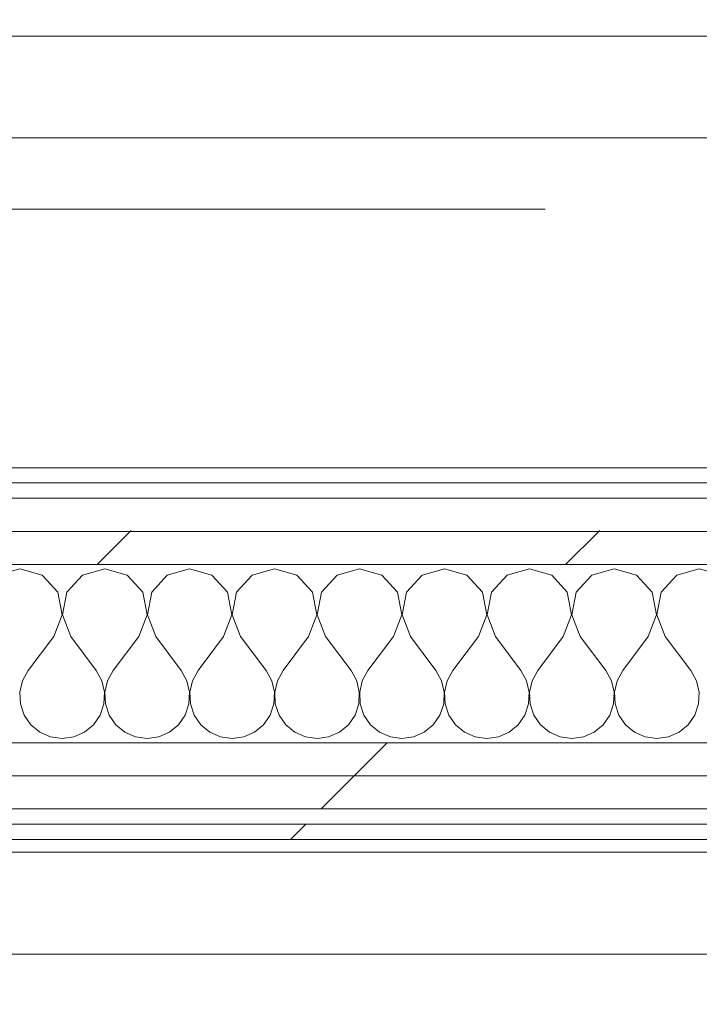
# Model space of a CAD drawing. Header units: millimetres. Extents: x -30280 to 19093, y -17460 to 4378.
# Tile 242 of 256: x 2117 to 2383, y -17330 to -16943. Entities that reach past the tile are written whole.
import ezdxf

# ---------------------------------------------------------------- set-up
doc = ezdxf.new("R2010")
doc.units = ezdxf.units.MM
doc.header["$MEASUREMENT"] = 0
doc.linetypes.add('Wipeout_Contour', pattern=[1000, 0, -1000])
for name, color, linetype in [('Nuevo_06_COT_Generals', 7, 'Continuous'), ('Nuevo_08_E_Envans secs', 7, 'Continuous'), ('Nuevo_12_FAÇ_Façana', 7, 'Continuous'), ('Nuevo_Puertas Archicad', 7, 'Continuous')]:
    doc.layers.add(name, color=color, linetype=linetype)
for name, color, linetype, lineweight in [('Nuevo_06_COT_Generals_Pluma_Nº__1', 7, 'Continuous', 5), ('Nuevo_12_FAÇ_Façana_Pluma_Nº__1', 7, 'Continuous', 5), ('Nuevo_Puertas Archicad_Pluma_Nº__1', 7, 'Continuous', 5)]:
    doc.layers.add(name, color=color, linetype=linetype, lineweight=lineweight)
for name, color, linetype, lineweight, true_color in [('Nuevo_12_FAÇ_Façana_Pluma_Nº__102', 7, 'Continuous', 5, 0xcccccc), ('Nuevo_12_FAÇ_Façana_Pluma_Nº__171', 171, 'Continuous', 13, 0xaaaaff), ('Nuevo_12_FAÇ_Façana_Pluma_Nº__177', 7, 'Continuous', 15, 0xf7e046), ('Nuevo_Puertas Archicad_Pluma_Nº__3', 7, 'Continuous', 5, 0xa4a4a4)]:
    doc.layers.add(name, color=color, linetype=linetype, lineweight=lineweight, true_color=true_color)
doc.styles.add('Estilo_Generado_1', font='txt')
doc.dimstyles.new('Estilo_Generado__2', dxfattribs={"dimtxt": 100, "dimasz": 38, "dimexe": 0.18, "dimexo": 300, "dimgap": 0, "dimtad": 1, "dimlfac": 0.001, "dimzin": 0, "dimdsep": 46, "dimtxsty": 'Estilo_Generado_1', "dimblk": 'ARROWHEAD_2', "dimblk1": 'ARROWHEAD_2', "dimblk2": 'ARROWHEAD_2', "dimcen": 0.09, "dimclrd": 7, "dimclre": 7, "dimclrt": 7, "dimadec": 0, "dimazin": 0, "dimtfac": 1, "dimtdec": 4, "dimtmove": 0, "dimatfit": 3, "dimfxl": 0, "dimtolj": 1, "dimtzin": 0, "dimarcsym": 0})
pattern_1 = [(45, (0, 0), (-183.8478, 183.8478), [195, -65]), (45, (7e-14, 183.85), (-183.8478, 183.8478), [195, -65])]

# ---------------------------------------------------------------- blocks, each defined once
blk = doc.blocks.new('*X82')
at = {"layer": 'Nuevo_12_FAÇ_Façana_Pluma_Nº__102', "color": 254, "linetype": 'Continuous', "lineweight": 5, "true_color": 0xcccccc}
for p, q in [((2116.67, -17158.64), (2107.9, -17161.13)), ((2125.43, -17161.13), (2116.67, -17158.64)), ((2131.57, -17167.86), (2125.43, -17161.13)), ((2141.24, -17161.13), (2135.09, -17167.86)), ((2150, -17158.64), (2141.24, -17161.13)), ((2158.76, -17161.13), (2150, -17158.64)), ((2164.91, -17167.86), (2158.76, -17161.13)), ((2174.57, -17161.13), (2168.43, -17167.86)), ((2183.33, -17158.64), (2174.57, -17161.13)), ((2192.1, -17161.13), (2183.33, -17158.64)), ((2198.24, -17167.86), (2192.1, -17161.13)), ((2207.9, -17161.13), (2201.76, -17167.86)), ((2216.67, -17158.64), (2207.9, -17161.13)), ((2225.43, -17161.13), (2216.67, -17158.64)), ((2231.57, -17167.86), (2225.43, -17161.13)), ((2241.24, -17161.13), (2235.09, -17167.86)), ((2250, -17158.64), (2241.24, -17161.13)), ((2258.76, -17161.13), (2250, -17158.64)), ((2264.91, -17167.86), (2258.76, -17161.13)), ((2274.57, -17161.13), (2268.43, -17167.86)), ((2283.33, -17158.64), (2274.57, -17161.13)), ((2292.1, -17161.13), (2283.33, -17158.64)), ((2298.24, -17167.86), (2292.1, -17161.13)), ((2307.9, -17161.13), (2301.76, -17167.86)), ((2316.67, -17158.64), (2307.9, -17161.13)), ((2325.43, -17161.13), (2316.67, -17158.64)), ((2331.57, -17167.86), (2325.43, -17161.13)), ((2341.24, -17161.13), (2335.09, -17167.86)), ((2350, -17158.64), (2341.24, -17161.13)), ((2358.76, -17161.13), (2350, -17158.64)), ((2364.91, -17167.86), (2358.76, -17161.13)), ((2374.57, -17161.13), (2368.43, -17167.86)), ((2383.33, -17158.64), (2374.57, -17161.13)), ((2392.1, -17161.13), (2383.33, -17158.64)), ((2133.27, -17176.81), (2131.57, -17167.86)), ((2135.09, -17167.86), (2133.4, -17176.81)), ((2166.6, -17176.81), (2164.91, -17167.86)), ((2168.43, -17167.86), (2166.73, -17176.81)), ((2199.93, -17176.81), (2198.24, -17167.86)), ((2201.76, -17167.86), (2200.07, -17176.81)), ((2233.27, -17176.81), (2231.57, -17167.86)), ((2235.09, -17167.86), (2233.4, -17176.81)), ((2266.6, -17176.81), (2264.91, -17167.86)), ((2268.43, -17167.86), (2266.73, -17176.81)), ((2299.93, -17176.81), (2298.24, -17167.86)), ((2301.76, -17167.86), (2300.07, -17176.81)), ((2333.27, -17176.81), (2331.57, -17167.86)), ((2335.09, -17167.86), (2333.4, -17176.81)), ((2366.6, -17176.81), (2364.91, -17167.86)), ((2368.43, -17167.86), (2366.73, -17176.81)), ((2130, -17185.31), (2133.27, -17176.81)), ((2133.4, -17176.81), (2136.67, -17185.31)), ((2163.33, -17185.31), (2166.6, -17176.81)), ((2166.73, -17176.81), (2170, -17185.31)), ((2196.67, -17185.31), (2199.93, -17176.81)), ((2200.07, -17176.81), (2203.33, -17185.31)), ((2230, -17185.31), (2233.27, -17176.81)), ((2233.4, -17176.81), (2236.67, -17185.31)), ((2263.33, -17185.31), (2266.6, -17176.81)), ((2266.73, -17176.81), (2270, -17185.31)), ((2296.67, -17185.31), (2299.93, -17176.81)), ((2300.07, -17176.81), (2303.33, -17185.31)), ((2330, -17185.31), (2333.27, -17176.81)), ((2333.4, -17176.81), (2336.67, -17185.31)), ((2363.33, -17185.31), (2366.6, -17176.81)), ((2366.73, -17176.81), (2370, -17185.31)), ((2130, -17185.31), (2120, -17198.64)), ((2136.67, -17185.31), (2146.67, -17198.64)), ((2163.33, -17185.31), (2153.33, -17198.64)), ((2170, -17185.31), (2180, -17198.64)), ((2196.67, -17185.31), (2186.67, -17198.64)), ((2203.33, -17185.31), (2213.33, -17198.64)), ((2230, -17185.31), (2220, -17198.64)), ((2236.67, -17185.31), (2246.67, -17198.64)), ((2263.33, -17185.31), (2253.33, -17198.64)), ((2270, -17185.31), (2280, -17198.64)), ((2296.67, -17185.31), (2286.67, -17198.64)), ((2303.33, -17185.31), (2313.33, -17198.64)), ((2330, -17185.31), (2320, -17198.64)), ((2336.67, -17185.31), (2346.67, -17198.64)), ((2363.33, -17185.31), (2353.33, -17198.64)), ((2370, -17185.31), (2380, -17198.64)), ((2120, -17198.64), (2117.77, -17202.67)), ((2148.89, -17202.67), (2146.67, -17198.64)), ((2153.33, -17198.64), (2151.11, -17202.67)), ((2182.23, -17202.67), (2180, -17198.64)), ((2186.67, -17198.64), (2184.44, -17202.67)), ((2215.56, -17202.67), (2213.33, -17198.64)), ((2220, -17198.64), (2217.77, -17202.67)), ((2248.89, -17202.67), (2246.67, -17198.64)), ((2253.33, -17198.64), (2251.11, -17202.67)), ((2282.23, -17202.67), (2280, -17198.64)), ((2286.67, -17198.64), (2284.44, -17202.67)), ((2315.56, -17202.67), (2313.33, -17198.64)), ((2320, -17198.64), (2317.77, -17202.67)), ((2348.89, -17202.67), (2346.67, -17198.64)), ((2353.33, -17198.64), (2351.11, -17202.67)), ((2382.23, -17202.67), (2380, -17198.64)), ((2117.77, -17202.67), (2116.73, -17207.15)), ((2149.93, -17207.15), (2148.89, -17202.67)), ((2151.11, -17202.67), (2150.07, -17207.15)), ((2183.27, -17207.15), (2182.23, -17202.67)), ((2184.44, -17202.67), (2183.4, -17207.15)), ((2216.6, -17207.15), (2215.56, -17202.67)), ((2217.77, -17202.67), (2216.73, -17207.15)), ((2249.93, -17207.15), (2248.89, -17202.67)), ((2251.11, -17202.67), (2250.07, -17207.15)), ((2283.27, -17207.15), (2282.23, -17202.67)), ((2284.44, -17202.67), (2283.4, -17207.15)), ((2316.6, -17207.15), (2315.56, -17202.67)), ((2317.77, -17202.67), (2316.73, -17207.15)), ((2349.93, -17207.15), (2348.89, -17202.67)), ((2351.11, -17202.67), (2350.07, -17207.15)), ((2383.27, -17207.15), (2382.23, -17202.67)), ((2116.73, -17207.15), (2116.96, -17211.74)), ((2149.71, -17211.74), (2149.93, -17207.15)), ((2150.07, -17207.15), (2150.29, -17211.74)), ((2183.04, -17211.74), (2183.27, -17207.15)), ((2183.4, -17207.15), (2183.62, -17211.74)), ((2216.38, -17211.74), (2216.6, -17207.15)), ((2216.73, -17207.15), (2216.96, -17211.74)), ((2249.71, -17211.74), (2249.93, -17207.15)), ((2250.07, -17207.15), (2250.29, -17211.74)), ((2283.04, -17211.74), (2283.27, -17207.15)), ((2283.4, -17207.15), (2283.62, -17211.74)), ((2316.38, -17211.74), (2316.6, -17207.15)), ((2316.73, -17207.15), (2316.96, -17211.74)), ((2349.71, -17211.74), (2349.93, -17207.15)), ((2350.07, -17207.15), (2350.29, -17211.74)), ((2383.04, -17211.74), (2383.27, -17207.15)), ((2116.96, -17211.74), (2118.43, -17216.1)), ((2148.24, -17216.1), (2149.71, -17211.74)), ((2150.29, -17211.74), (2151.76, -17216.1)), ((2181.57, -17216.1), (2183.04, -17211.74)), ((2183.62, -17211.74), (2185.09, -17216.1)), ((2214.91, -17216.1), (2216.38, -17211.74)), ((2216.96, -17211.74), (2218.43, -17216.1)), ((2248.24, -17216.1), (2249.71, -17211.74)), ((2250.29, -17211.74), (2251.76, -17216.1)), ((2281.57, -17216.1), (2283.04, -17211.74)), ((2283.62, -17211.74), (2285.09, -17216.1)), ((2314.91, -17216.1), (2316.38, -17211.74)), ((2316.96, -17211.74), (2318.43, -17216.1)), ((2348.24, -17216.1), (2349.71, -17211.74)), ((2350.29, -17211.74), (2351.76, -17216.1)), ((2381.57, -17216.1), (2383.04, -17211.74)), ((2118.43, -17216.1), (2121.03, -17219.89)), ((2145.64, -17219.89), (2148.24, -17216.1)), ((2151.76, -17216.1), (2154.36, -17219.89)), ((2178.97, -17219.89), (2181.57, -17216.1)), ((2185.09, -17216.1), (2187.7, -17219.89)), ((2212.3, -17219.89), (2214.91, -17216.1)), ((2218.43, -17216.1), (2221.03, -17219.89)), ((2245.64, -17219.89), (2248.24, -17216.1)), ((2251.76, -17216.1), (2254.36, -17219.89)), ((2278.97, -17219.89), (2281.57, -17216.1)), ((2285.09, -17216.1), (2287.7, -17219.89)), ((2312.3, -17219.89), (2314.91, -17216.1)), ((2318.43, -17216.1), (2321.03, -17219.89)), ((2345.64, -17219.89), (2348.24, -17216.1)), ((2351.76, -17216.1), (2354.36, -17219.89)), ((2378.97, -17219.89), (2381.57, -17216.1)), ((2121.03, -17219.89), (2124.57, -17222.82)), ((2142.1, -17222.82), (2145.64, -17219.89)), ((2154.36, -17219.89), (2157.9, -17222.82)), ((2175.43, -17222.82), (2178.97, -17219.89)), ((2187.7, -17219.89), (2191.24, -17222.82)), ((2208.76, -17222.82), (2212.3, -17219.89)), ((2221.03, -17219.89), (2224.57, -17222.82)), ((2242.1, -17222.82), (2245.64, -17219.89)), ((2254.36, -17219.89), (2257.9, -17222.82)), ((2275.43, -17222.82), (2278.97, -17219.89)), ((2287.7, -17219.89), (2291.24, -17222.82)), ((2308.76, -17222.82), (2312.3, -17219.89)), ((2321.03, -17219.89), (2324.57, -17222.82)), ((2342.1, -17222.82), (2345.64, -17219.89)), ((2354.36, -17219.89), (2357.9, -17222.82)), ((2375.43, -17222.82), (2378.97, -17219.89)), ((2124.57, -17222.82), (2128.78, -17224.67)), ((2137.89, -17224.67), (2142.1, -17222.82)), ((2157.9, -17222.82), (2162.11, -17224.67)), ((2171.22, -17224.67), (2175.43, -17222.82)), ((2191.24, -17222.82), (2195.45, -17224.67)), ((2204.55, -17224.67), (2208.76, -17222.82)), ((2224.57, -17222.82), (2228.78, -17224.67)), ((2237.89, -17224.67), (2242.1, -17222.82)), ((2257.9, -17222.82), (2262.11, -17224.67)), ((2271.22, -17224.67), (2275.43, -17222.82)), ((2291.24, -17222.82), (2295.45, -17224.67)), ((2304.55, -17224.67), (2308.76, -17222.82)), ((2324.57, -17222.82), (2328.78, -17224.67)), ((2337.89, -17224.67), (2342.1, -17222.82)), ((2357.9, -17222.82), (2362.11, -17224.67)), ((2371.22, -17224.67), (2375.43, -17222.82)), ((2128.78, -17224.67), (2133.33, -17225.31)), ((2133.33, -17225.31), (2137.89, -17224.67)), ((2162.11, -17224.67), (2166.67, -17225.31)), ((2166.67, -17225.31), (2171.22, -17224.67)), ((2195.45, -17224.67), (2200, -17225.31)), ((2200, -17225.31), (2204.55, -17224.67)), ((2228.78, -17224.67), (2233.33, -17225.31)), ((2233.33, -17225.31), (2237.89, -17224.67)), ((2262.11, -17224.67), (2266.67, -17225.31)), ((2266.67, -17225.31), (2271.22, -17224.67)), ((2295.45, -17224.67), (2300, -17225.31)), ((2300, -17225.31), (2304.55, -17224.67)), ((2328.78, -17224.67), (2333.33, -17225.31)), ((2333.33, -17225.31), (2337.89, -17224.67)), ((2362.11, -17224.67), (2366.67, -17225.31)), ((2366.67, -17225.31), (2371.22, -17224.67))]:
    blk.add_line(p, q, dxfattribs=at)
blk = doc.blocks.new('Puerta Corredera Exterior 27_2')
at = {"layer": 'Nuevo_Puertas Archicad', "linetype": 'Continuous', "lineweight": 0, "true_color": 0xffffff}
h = blk.add_hatch(dxfattribs=at)
h.set_pattern_fill('Hormigón_en_Masa_0001', style=0, pattern_type=2)
h.set_pattern_definition([(0, (0, 0), (0, 779.42), [48.75, -401.25]), (0, (225, 389.7), (0, 779.42), [48.75, -401.25]), (60, (0, 0), (-675, 389.7), [48.75, -401.25]), (60, (450, 0), (-675, 389.7), [48.75, -401.25]), (120, (48.75, 0), (675, 389.7), [48.75, -401.25]), (120, (498.75, 0), (675, 389.7), [48.75, -401.25]), (0, (0, 75), (0, 150), [0, -150, 0, -225]), (45, (75, 75), (-106.066, 106.066), [0, -112.5, 0, -187.5])])
h.paths.add_polyline_path([(460.2, 45), (460.2, 5), (2560.2, 5), (2560.2, 45)])
at = {"layer": 'Nuevo_Puertas Archicad_Pluma_Nº__1', "color": 7, "linetype": 'Continuous', "lineweight": 5}
for p, q in [((460.2, 45), (2560.2, 45)), ((2560.2, 5), (460.2, 5))]:
    blk.add_line(p, q, dxfattribs=at)
blk = doc.blocks.new('Muro_60_1', base_point=(5828.89, -17264.98))
at = {"color": 254, "linetype": 'Wipeout_Contour', "lineweight": 0, "ltscale": 68961.735356}
blk.add_wipeout([(1128.89, -17124.98), (2622.91, -17124.98), (2622.91, -17118.98), (1128.89, -17118.98)], dxfattribs=at).dxf.layer = 'Nuevo_12_FAÇ_Façana'
at = {"color": 254, "linetype": 'Wipeout_Contour', "lineweight": 0, "ltscale": 69025.38123}
blk.add_wipeout([(1116.89, -17143.98), (2634.91, -17143.98), (2634.91, -17130.98), (1116.89, -17130.98)], dxfattribs=at).dxf.layer = 'Nuevo_12_FAÇ_Façana'
at = {"color": 254, "linetype": 'Wipeout_Contour', "lineweight": 0, "ltscale": 69742.432847}
blk.add_wipeout([(778.89, -17258.98), (778.89, -17264.98), (3389.84, -17264.98), (3389.84, -17258.98)], dxfattribs=at).dxf.layer = 'Nuevo_12_FAÇ_Façana'
at = {"layer": 'Nuevo_12_FAÇ_Façana_Pluma_Nº__171', "linetype": 'Continuous', "lineweight": 13, "true_color": 0xaaaaff}
h = blk.add_hatch(dxfattribs=at)
h.set_pattern_fill('Panellat_HPL_0001', color=161, style=0, pattern_type=2)
h.set_pattern_definition(pattern_1)
h.paths.add_polyline_path([(1128.89, -17124.98), (2622.91, -17124.98), (2622.91, -17118.98), (1128.89, -17118.98)])
h = blk.add_hatch(dxfattribs=at)
h.set_pattern_fill('Panellat_HPL_0001', color=161, style=0, pattern_type=2)
h.set_pattern_definition(pattern_1)
h.paths.add_polyline_path([(778.89, -17258.98), (778.89, -17264.98), (3389.84, -17264.98), (3389.84, -17258.98)])
at = {"layer": 'Nuevo_12_FAÇ_Façana_Pluma_Nº__177', "linetype": 'Continuous', "lineweight": 15, "true_color": 0xf7e046}
h = blk.add_hatch(dxfattribs=at)
h.set_pattern_fill('Panellat_HPL_0001', color=53, style=0, pattern_type=2)
h.set_pattern_definition(pattern_1)
h.paths.add_polyline_path([(1116.89, -17143.98), (2634.91, -17143.98), (2634.91, -17130.98), (1116.89, -17130.98)])
at = {"layer": 'Nuevo_12_FAÇ_Façana_Pluma_Nº__1', "color": 7, "linetype": 'Continuous', "lineweight": 5}
for p, q in [((2628.91, -17124.98), (1122.89, -17124.98)), ((2634.91, -17130.98), (1116.89, -17130.98)), ((3389.84, -17258.98), (778.89, -17258.98))]:
    blk.add_line(p, q, dxfattribs=at)
at = {"layer": 'Nuevo_12_FAÇ_Façana_Pluma_Nº__1', "color": 7, "linetype": 'Continuous', "lineweight": 5, "flags": 128}
for points in [[(2622.91, -17118.98), (1128.89, -17118.98)], [(778.89, -17264.98), (3389.84, -17264.98)]]:
    blk.add_lwpolyline(points, dxfattribs=at)
at = {"color": 254, "linetype": 'Wipeout_Contour', "lineweight": 0, "ltscale": 69079.302504}
blk.add_wipeout([(1103.89, -17156.98), (2647.91, -17156.98), (2647.91, -17143.98), (1103.89, -17143.98)], dxfattribs=at).dxf.layer = 'Nuevo_12_FAÇ_Façana'
at = {"layer": 'Nuevo_12_FAÇ_Façana_Pluma_Nº__177', "linetype": 'Continuous', "lineweight": 15, "true_color": 0xf7e046}
h = blk.add_hatch(dxfattribs=at)
h.set_pattern_fill('Panellat_HPL_0001', color=53, style=0, pattern_type=2)
h.set_pattern_definition(pattern_1)
h.paths.add_polyline_path([(1103.89, -17156.98), (2647.91, -17156.98), (2647.91, -17143.98), (1103.89, -17143.98)])
at = {"layer": 'Nuevo_12_FAÇ_Façana_Pluma_Nº__1', "color": 7, "linetype": 'Continuous', "lineweight": 5}
for p, q in [((2647.91, -17143.98), (1103.89, -17143.98)), ((2660.91, -17156.98), (1103.89, -17156.98))]:
    blk.add_line(p, q, dxfattribs=at)
at = {"layer": 'Nuevo_12_FAÇ_Façana', "color": 7, "lineweight": 20}
blk.add_blockref('*X82', (0, 0), dxfattribs=at)
at = {"color": 254, "linetype": 'Wipeout_Contour', "lineweight": 0, "ltscale": 69629.560985}
blk.add_wipeout([(778.89, -17226.98), (778.89, -17239.98), (3389.84, -17239.98), (3389.84, -17226.98)], dxfattribs=at).dxf.layer = 'Nuevo_12_FAÇ_Façana'
at = {"layer": 'Nuevo_12_FAÇ_Façana_Pluma_Nº__177', "linetype": 'Continuous', "lineweight": 15, "true_color": 0xf7e046}
h = blk.add_hatch(dxfattribs=at)
h.set_pattern_fill('Panellat_HPL_0001', color=53, style=0, pattern_type=2)
h.set_pattern_definition(pattern_1)
h.paths.add_polyline_path([(778.89, -17226.98), (778.89, -17239.98), (3389.84, -17239.98), (3389.84, -17226.98)])
at = {"layer": 'Nuevo_12_FAÇ_Façana_Pluma_Nº__1', "color": 7, "linetype": 'Continuous', "lineweight": 5}
blk.add_line((3389.84, -17226.98), (778.89, -17226.98), dxfattribs=at)
at = {"color": 254, "linetype": 'Wipeout_Contour', "lineweight": 0, "ltscale": 69681.046029}
blk.add_wipeout([(778.89, -17239.98), (778.89, -17252.98), (3389.84, -17252.98), (3389.84, -17239.98)], dxfattribs=at).dxf.layer = 'Nuevo_12_FAÇ_Façana'
at = {"layer": 'Nuevo_12_FAÇ_Façana_Pluma_Nº__177', "linetype": 'Continuous', "lineweight": 15, "true_color": 0xf7e046}
h = blk.add_hatch(dxfattribs=at)
h.set_pattern_fill('Panellat_HPL_0001', color=53, style=0, pattern_type=2)
h.set_pattern_definition(pattern_1)
h.paths.add_polyline_path([(778.89, -17239.98), (778.89, -17252.98), (3389.84, -17252.98), (3389.84, -17239.98)])
at = {"layer": 'Nuevo_12_FAÇ_Façana_Pluma_Nº__1', "color": 7, "linetype": 'Continuous', "lineweight": 5}
for p, q in [((3389.84, -17239.98), (778.89, -17239.98)), ((3389.84, -17252.98), (778.89, -17252.98))]:
    blk.add_line(p, q, dxfattribs=at)
at = {"layer": 'Nuevo_Puertas Archicad', "color": 253, "linetype": 'Continuous', "lineweight": 5, "true_color": 0xa4a4a6, "zscale": 1000, "rotation": 180}
blk.add_blockref('Puerta Corredera Exterior 27_2', (4439.84, -17264.98), dxfattribs=at)
blk = doc.blocks.new('Puerta 27_7')
at = {"layer": 'Nuevo_Puertas Archicad_Pluma_Nº__1', "color": 7, "linetype": 'Continuous', "lineweight": 5}
for p, q in [((482, 0), (482, 1044)), ((522, 1044), (522, 0))]:
    blk.add_line(p, q, dxfattribs=at)
at = {"layer": 'Nuevo_Puertas Archicad_Pluma_Nº__3', "color": 253, "linetype": 'Continuous', "lineweight": 5, "true_color": 0xa4a4a4}
blk.add_arc((522, 0), 1044, 90, 180, dxfattribs=at)
blk = doc.blocks.new('Muro_64_1', base_point=(2622.91, -17264.98))
at = {"layer": 'Nuevo_Puertas Archicad', "color": 253, "linetype": 'Continuous', "lineweight": 5, "true_color": 0xa4a4a6, "xscale": -1, "zscale": 1000, "rotation": 90}
blk.add_blockref('Puerta 27_7', (2622.91, -16467.48), dxfattribs=at)
blk = doc.blocks.new('*D675')
at = {"layer": 'Nuevo_06_COT_Generals_Pluma_Nº__1', "color": 7, "linetype": 'Continuous', "lineweight": 5}
for p, q in [((2622.69, -15696.26), (2622.14, -16444.01)), ((2607.71, -16431.5), (2636.62, -16381.52)), ((2754.99, -16431.61), (2783.89, -16381.63)), ((2622.17, -16406.51), (1129.09, -16405.4)), ((2769.44, -16406.62), (2622.17, -16406.51))]:
    blk.add_line(p, q, dxfattribs=at)
blk = doc.blocks.new('ARROWHEAD_2')
at = {"color": 0, "linetype": 'Continuous', "lineweight": 0}
for p, q in [((-0.378, -0.655), (0.378, 0.655)), ((0, 0), (-1, 0))]:
    blk.add_line(p, q, dxfattribs=at)
blk = doc.blocks.new('*D695')
at = {"layer": 'Nuevo_06_COT_Generals_Pluma_Nº__1', "color": 7, "linetype": 'Continuous', "lineweight": 5}
for p, q in [((1983.06, -17003.04), (2033.06, -17031.91)), ((2322.91, -17017.48), (1970.56, -17017.48)), ((2008.06, -17118.98), (2008.06, -17017.48)), ((1983.06, -17104.54), (2033.06, -17133.41)), ((2322.91, -17118.98), (1970.56, -17118.98)), ((2008.06, -17143.43), (2008.06, -17118.98))]:
    blk.add_line(p, q, dxfattribs=at)
at = {"layer": 'Nuevo_06_COT_Generals_Pluma_Nº__1', "color": 7, "lineweight": 5, "insert": (1988.06, -17329.68), "char_height": 100, "attachment_point": 7, "rotation": 90, "style": 'Estilo_Generado_1'}
blk.add_mtext('\\A1;{\\pql;\\fGotham Book|b0|i0|c0|p0;\\W1.000000;0,1}', dxfattribs=at)
blk = doc.blocks.new('*D696')
at = {"layer": 'Nuevo_06_COT_Generals_Pluma_Nº__1', "color": 7, "linetype": 'Continuous', "lineweight": 5}
for p, q in [((1983.06, -15903.04), (2033.06, -15931.91)), ((2322.91, -15917.48), (1970.56, -15917.48)), ((2008.06, -17017.48), (2008.06, -15917.48)), ((1983.06, -17003.04), (2033.06, -17031.91)), ((2322.91, -17017.48), (1970.56, -17017.48))]:
    blk.add_line(p, q, dxfattribs=at)
at = {"layer": 'Nuevo_06_COT_Generals_Pluma_Nº__1', "color": 7, "lineweight": 5, "insert": (1988.06, -16565.6), "char_height": 100, "attachment_point": 7, "rotation": 90, "style": 'Estilo_Generado_1'}
blk.add_mtext('\\A1;{\\pql;\\fGotham Book|b0|i0|c0|p0;\\W1.000000;1,1}', dxfattribs=at)

msp = doc.modelspace()

# ---------------------------------------------------------------- block references
at = {"layer": 'Nuevo_12_FAÇ_Façana', "color": 7, "lineweight": 20}
msp.add_blockref('Muro_60_1', (5828.891, -17264.976), dxfattribs=at)

# ---------------------------------------------------------------- next in the draw order: block references
at = {"layer": 'Nuevo_08_E_Envans secs', "color": 7, "lineweight": 20}
msp.add_blockref('Muro_64_1', (2622.913, -17264.976), dxfattribs=at)

# ---------------------------------------------------------------- next in the draw order: dimensions: what is measured, and where the dimension line sits
at = {"layer": 'Nuevo_06_COT_Generals', "color": 7, "linetype": 'Continuous', "lineweight": 5}
for base, p1, p2, angle, picture, middle, turn in [((2622.166, -16406.508), (2768.913, -17118.976), (2622.913, -15396.261), 179.95766, '*D675', (2913.399, -16336.723), 359.95766), ((2008.064, -15917.476), (2622.913, -17017.476), (2622.913, -15917.476), 90, '*D696', (1938.064, -16474.197), 90), ((2008.064, -17017.476), (2622.913, -17118.976), (2622.913, -17017.476), 90, '*D695', (1938.064, -17238.274), 90)]:
    dim = msp.add_linear_dim(base=base, p1=p1, p2=p2, angle=angle, dimstyle='Estilo_Generado__2', dxfattribs=at)
    dim.commit()
    dim.dimension.update_dxf_attribs({"geometry": picture, "text_midpoint": middle, "dimtype": 160, "text_rotation": turn})

doc.saveas('drawing.dxf')
